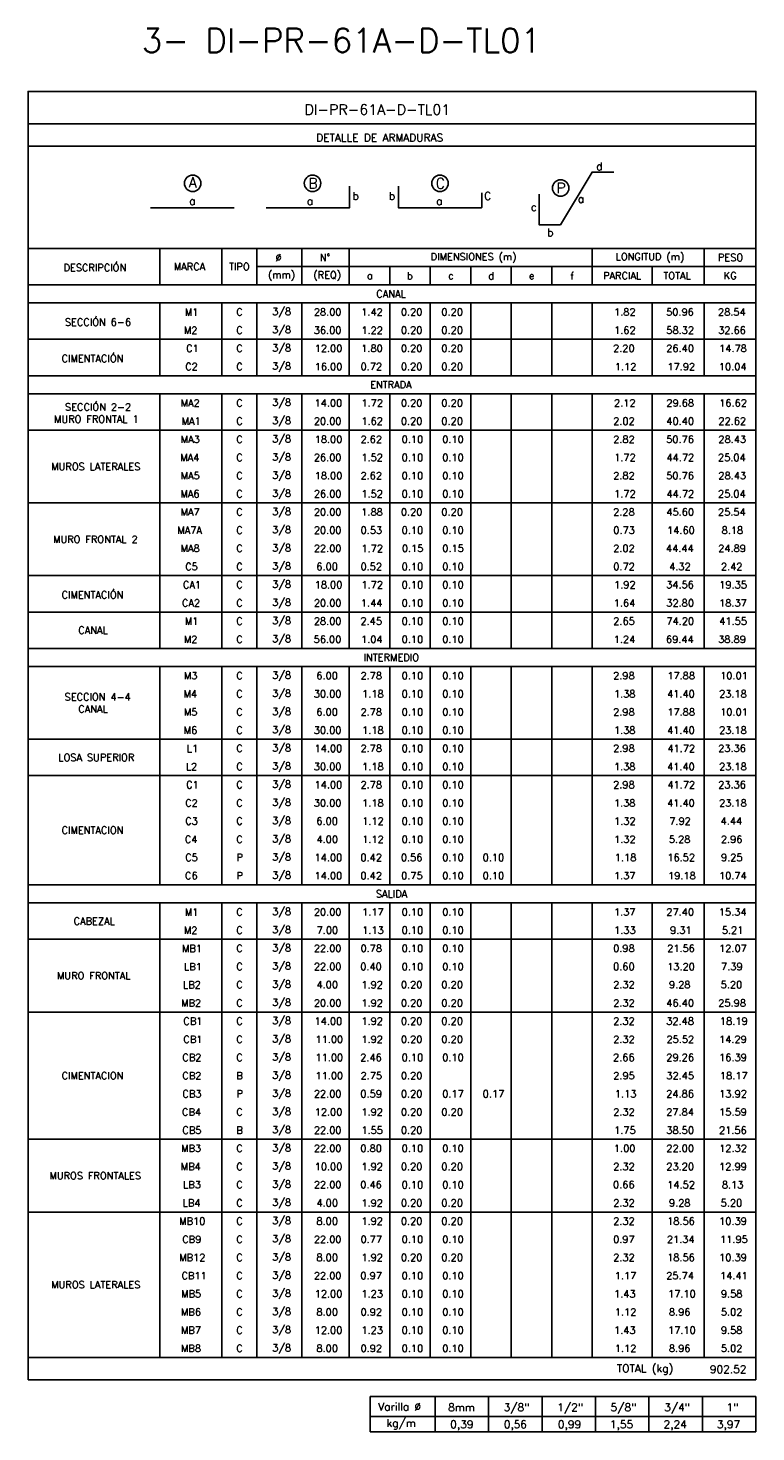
# Model space of a CAD drawing. Header units: metres. Extents: x -344 to 326, y 129 to 266.
# Tile 2 of 15: x -279 to -254, y 138 to 186. Entities that reach past the tile are written whole.
import ezdxf
from ezdxf.enums import TextEntityAlignment as Align

# ---------------------------------------------------------------- set-up
doc = ezdxf.new("R2010")
doc.units = ezdxf.units.M
for name, color, linetype in [('XREF-SE-CUADROS DE DESPIECE - HUAURA_PQT4$0$21', 3, 'Continuous'), ('XREF-SE-CUADROS DE DESPIECE - HUAURA_PQT4$0$21C', 3, 'Continuous'), ('XREF-SE-CUADROS DE DESPIECE - HUAURA_PQT4$0$23', 2, 'Continuous'), ('XREF-SE-CUADROS DE DESPIECE - HUAURA_PQT4$0$S-ANNO-TEXT', 7, 'Continuous'), ('XREF-SE-CUADROS DE DESPIECE - HUAURA_PQT4$0$S-LNWK-0006', 1, 'Continuous')]:
    doc.layers.add(name, color=color, linetype=linetype)
doc.styles.add('XREF-SE-CUADROS DE DESPIECE - HUAURA_PQT4$0$ROMANS-SP', font='romans.shx', dxfattribs={"width": 0.7})
doc.styles.add('XREF-SE-CUADROS DE DESPIECE - HUAURA_PQT4$0$TEGEPSA 100', font='romans.shx')

# ---------------------------------------------------------------- blocks, each defined once
blk = doc.blocks.new('XREF-SE-CUADROS DE DESPIECE - HUAURA_PQT4$0$ARM')
at = {"layer": 'XREF-SE-CUADROS DE DESPIECE - HUAURA_PQT4$0$21C'}
for centre in [(4.163, -1.297), (8.339, -1.297), (12.78, -1.297), (16.983, -1.462)]:
    blk.add_circle(centre, 0.288, dxfattribs=at)
at = {"layer": 'XREF-SE-CUADROS DE DESPIECE - HUAURA_PQT4$0$S-LNWK-0006'}
blk.add_line((2.697, -2.15), (5.606, -2.15), dxfattribs=at)
at = {"layer": 'XREF-SE-CUADROS DE DESPIECE - HUAURA_PQT4$0$S-LNWK-0006', "flags": 128}
blk.add_lwpolyline([(18.832, -0.906), (18.079, -0.906), (16.973, -2.743), (16.237, -2.744), (16.237, -1.676)], dxfattribs=at)
at = {"layer": 'XREF-SE-CUADROS DE DESPIECE - HUAURA_PQT4$0$S-LNWK-0006'}
blk.add_lwpolyline([(6.719, -2.15), (9.628, -2.15), (9.628, -1.399)], dxfattribs=at)
blk.add_lwpolyline([(14.238, -1.626), (14.238, -2.136, -0.414214), (14.225, -2.15), (11.329, -2.15), (11.329, -1.399)], format="xyb", dxfattribs=at)
at = {"layer": 'XREF-SE-CUADROS DE DESPIECE - HUAURA_PQT4$0$S-ANNO-TEXT', "style": 'XREF-SE-CUADROS DE DESPIECE - HUAURA_PQT4$0$TEGEPSA 100'}
for s, p in [('d', (18.44, -0.838)), ('b', (9.95, -1.871)), ('b', (11.214, -1.871)), ('C', (14.56, -1.871)), ('c', (16.154, -2.26)), ('b', (16.73, -3.145))]:
    blk.add_text(s, height=0.27, dxfattribs=at).set_placement(p, align=Align.RIGHT)
for s, height, p in [('A', 0.362, (4.164, -1.443)), ('B', 0.362, (8.353, -1.479)), ('C', 0.362, (12.794, -1.479)), ('P', 0.362, (16.997, -1.644)), ('a', 0.27, (4.146, -2.047)), ('a', 0.27, (8.246, -2.05)), ('a', 0.27, (12.758, -2.05)), ('a', 0.27, (17.694, -1.974))]:
    blk.add_text(s, height=height, dxfattribs=at).set_placement(p, align=Align.CENTER)
blk = doc.blocks.new('XREF-SE-CUADROS DE DESPIECE - HUAURA_PQT4')
at = {"layer": 'XREF-SE-CUADROS DE DESPIECE - HUAURA_PQT4$0$21'}
for p, q in [((-190.948, 72.91), (-190.948, 71.643)), ((-188.782, 72.91), (-188.782, 71.643)), ((-187.569, 72.91), (-187.569, 71.643)), ((-185.999, 72.91), (-185.999, 71.643)), ((-184.35, 72.91), (-184.35, 71.643)), ((-175.883, 72.91), (-175.883, 71.643)), ((-171.987, 72.91), (-171.987, 71.643)), ((-187.569, 72.276), (-170.179, 72.276)), ((-182.939, 72.276), (-182.939, 71.643)), ((-181.527, 72.276), (-181.527, 71.643)), ((-180.116, 72.276), (-180.116, 71.643)), ((-178.705, 72.276), (-178.705, 71.643)), ((-177.294, 72.276), (-177.294, 71.643)), ((-173.796, 72.276), (-173.796, 71.643)), ((-195.538, 71.643), (-170.179, 71.643)), ((-195.538, 71.01), (-170.179, 71.01)), ((-190.948, 71.01), (-190.948, 68.476)), ((-188.782, 71.01), (-188.782, 68.476)), ((-187.569, 71.01), (-187.569, 68.476)), ((-185.999, 71.01), (-185.999, 68.476)), ((-184.35, 71.01), (-184.35, 68.476)), ((-182.939, 71.01), (-182.939, 68.476)), ((-181.527, 71.01), (-181.527, 68.476)), ((-180.116, 71.01), (-180.116, 68.476)), ((-178.705, 71.01), (-178.705, 68.476)), ((-177.294, 71.01), (-177.294, 68.476)), ((-175.883, 71.01), (-175.883, 68.476)), ((-173.796, 71.01), (-173.796, 68.476)), ((-171.987, 71.01), (-171.987, 68.476)), ((-195.538, 69.743), (-170.179, 69.743)), ((-195.538, 68.476), (-170.179, 68.476)), ((-195.538, 67.843), (-170.179, 67.843)), ((-190.948, 67.843), (-190.948, 58.976)), ((-188.782, 67.843), (-188.782, 58.976)), ((-187.569, 67.843), (-187.569, 58.976)), ((-185.999, 67.843), (-185.999, 58.976)), ((-184.35, 67.843), (-184.35, 58.976)), ((-182.939, 67.843), (-182.939, 58.976)), ((-181.527, 67.843), (-181.527, 58.976)), ((-180.116, 67.843), (-180.116, 58.976)), ((-178.705, 67.843), (-178.705, 58.976)), ((-177.294, 67.843), (-177.294, 58.976)), ((-175.883, 67.843), (-175.883, 58.976)), ((-173.796, 67.843), (-173.796, 58.976)), ((-171.987, 67.843), (-171.987, 58.976)), ((-195.538, 66.576), (-170.179, 66.576)), ((-195.538, 64.043), (-170.179, 64.043)), ((-195.538, 61.51), (-170.179, 61.51)), ((-195.538, 60.243), (-170.179, 60.243)), ((-195.538, 58.976), (-170.179, 58.976)), ((-195.538, 58.343), (-170.179, 58.343)), ((-190.948, 58.343), (-190.948, 50.743)), ((-188.782, 58.343), (-188.782, 50.743)), ((-187.569, 58.343), (-187.569, 50.743)), ((-185.999, 58.343), (-185.999, 50.743)), ((-184.35, 58.343), (-184.35, 50.743)), ((-182.939, 58.343), (-182.939, 50.743)), ((-181.527, 58.343), (-181.527, 50.743)), ((-180.116, 58.343), (-180.116, 50.743)), ((-178.705, 58.343), (-178.705, 50.743)), ((-177.294, 58.343), (-177.294, 50.743)), ((-175.883, 58.343), (-175.883, 50.743)), ((-173.796, 58.343), (-173.796, 50.743)), ((-171.987, 58.343), (-171.987, 50.743)), ((-195.538, 55.81), (-170.179, 55.81)), ((-195.538, 54.543), (-170.179, 54.543)), ((-195.538, 50.743), (-170.179, 50.743)), ((-195.538, 50.11), (-170.179, 50.11)), ((-190.948, 50.11), (-190.948, 34.276)), ((-188.782, 50.11), (-188.782, 34.276)), ((-187.569, 50.11), (-187.569, 34.276)), ((-185.999, 50.11), (-185.999, 34.276)), ((-184.35, 50.11), (-184.35, 34.276)), ((-182.939, 50.11), (-182.939, 34.276)), ((-181.527, 50.11), (-181.527, 34.276)), ((-180.116, 50.11), (-180.116, 34.276)), ((-178.705, 50.11), (-178.705, 34.276)), ((-177.294, 50.11), (-177.294, 34.276)), ((-175.883, 50.11), (-175.883, 34.276)), ((-173.796, 50.11), (-173.796, 34.276)), ((-171.987, 50.11), (-171.987, 34.276)), ((-195.538, 48.843), (-170.179, 48.843)), ((-195.538, 46.31), (-170.179, 46.31)), ((-195.538, 41.876), (-170.179, 41.876)), ((-195.538, 39.343), (-170.179, 39.343)), ((-195.538, 34.276), (-170.179, 34.276)), ((-181.355, 32.911), (-181.355, 31.683)), ((-179.492, 32.911), (-179.492, 31.683)), ((-177.63, 32.911), (-177.63, 31.683)), ((-175.767, 32.911), (-175.767, 31.683)), ((-173.904, 32.911), (-173.904, 31.683)), ((-172.042, 32.911), (-172.042, 31.683)), ((-183.62, 32.223), (-170.179, 32.223))]:
    blk.add_line(p, q, dxfattribs=at)
at = {"layer": 'XREF-SE-CUADROS DE DESPIECE - HUAURA_PQT4$0$23'}
for p, q in [((-195.538, 72.91), (-170.179, 72.91)), ((-195.538, 33.502), (-170.179, 33.502)), ((-183.62, 32.911), (-183.62, 31.683)), ((-183.62, 32.911), (-170.179, 32.911)), ((-183.62, 32.911), (-183.62, 31.683)), ((-170.179, 32.911), (-170.179, 31.683)), ((-183.62, 31.683), (-170.179, 31.683))]:
    blk.add_line(p, q, dxfattribs=at)
for points in [[(-170.179, 33.502), (-170.179, 78.38), (-195.538, 78.38), (-195.538, 33.502)], [(-170.179, 77.244), (-195.538, 77.244)], [(-170.179, 76.474), (-195.538, 76.474)]]:
    blk.add_lwpolyline(points, dxfattribs=at)
blk.add_blockref('XREF-SE-CUADROS DE DESPIECE - HUAURA_PQT4$0$ARM', (-193.966, 76.474))
at = {"style": 'XREF-SE-CUADROS DE DESPIECE - HUAURA_PQT4$0$TEGEPSA 100'}
for s, p in [('DESCRIPCIÓN', (-194.303, 72.116)), ('MARCA', (-190.459, 72.151)), ('TIPO', (-188.536, 72.151)), ('Ø', (-186.918, 72.468)), ('N°', (-185.374, 72.468)), ('DIMENSIONES (m)', (-181.511, 72.494)), ('LONGITUD (m)', (-175.066, 72.494)), ('PESO', (-171.501, 72.468)), ('(mm)', (-187.179, 71.863)), ('(REQ)', (-185.598, 71.861)), ('a', (-183.729, 71.837)), ('b', (-182.339, 71.83)), ('c', (-180.902, 71.837)), ('d', (-179.504, 71.83)), ('e', (-178.09, 71.837)), ('f', (-176.645, 71.826)), ('PARCIAL', (-175.503, 71.835)), ('TOTAL', (-173.403, 71.835)), ('KG', (-171.3, 71.835)), ('SECCIÓN 6-6', (-194.255, 70.216)), ('M1', (-190.076, 70.565)), ('C', (-188.284, 70.568)), ('3/8', (-187.035, 70.587)), ('28.00', (-185.582, 70.568)), ('1.42', (-183.929, 70.567)), ('0.20', (-182.549, 70.568)), ('0.20', (-181.137, 70.568)), ('1.82', (-175.121, 70.567)), ('50.96', (-173.306, 70.568)), ('28.54', (-171.499, 70.568)), ('M2', (-190.109, 69.933)), ('C', (-188.284, 69.935)), ('3/8', (-187.035, 69.953)), ('36.00', (-185.584, 69.935)), ('1.22', (-183.926, 69.933)), ('0.20', (-182.549, 69.935)), ('0.20', (-181.137, 69.935)), ('1.62', (-175.121, 69.934)), ('58.32', (-173.3, 69.935)), ('32.66', (-171.493, 69.935)), ('C1', (-190.031, 69.301)), ('C', (-188.284, 69.301)), ('3/8', (-187.035, 69.32)), ('12.00', (-185.553, 69.301)), ('1.80', (-183.93, 69.301)), ('0.20', (-182.549, 69.301)), ('0.20', (-181.137, 69.301)), ('2.20', (-175.155, 69.301)), ('26.40', (-173.302, 69.301)), ('14.78', (-171.46, 69.301)), ('CIMENTACIÓN', (-194.37, 68.949)), ('3/8', (-187.035, 68.687)), ('C2', (-190.064, 68.668)), ('C', (-188.284, 68.668)), ('16.00', (-185.553, 68.667)), ('0.72', (-183.952, 68.668)), ('0.20', (-182.549, 68.668)), ('0.20', (-181.137, 68.668)), ('1.12', (-175.093, 68.667)), ('17.92', (-173.262, 68.667)), ('10.04', (-171.469, 68.667)), ('SECCIÓN 2-2', (-194.249, 67.26)), ('MA2', (-190.221, 67.399)), ('C', (-188.284, 67.401)), ('3/8', (-187.035, 67.42)), ('14.00', (-185.556, 67.401)), ('1.72', (-183.923, 67.4)), ('0.20', (-182.549, 67.401)), ('0.20', (-181.137, 67.401)), ('2.12', (-175.122, 67.4)), ('29.68', (-173.298, 67.401)), ('16.62', (-171.457, 67.401)), ('MURO FRONTAL 1', (-194.632, 66.838)), ('MA1', (-190.188, 66.765)), ('C', (-188.284, 66.768)), ('3/8', (-187.035, 66.787)), ('20.00', (-185.582, 66.768)), ('1.62', (-183.926, 66.767)), ('0.20', (-182.549, 66.768)), ('0.20', (-181.137, 66.768)), ('2.02', (-175.151, 66.768)), ('40.40', (-173.301, 66.768)), ('22.62', (-171.486, 66.768)), ('MA3', (-190.219, 66.135)), ('C', (-188.284, 66.135)), ('3/8', (-187.035, 66.153)), ('18.00', (-185.553, 66.134)), ('2.62', (-183.955, 66.135)), ('0.10', (-182.52, 66.134)), ('0.10', (-181.109, 66.134)), ('2.82', (-175.151, 66.135)), ('50.76', (-173.303, 66.135)), ('28.43', (-171.487, 66.135)), ('MA4', (-190.234, 65.501)), ('C', (-188.284, 65.501)), ('3/8', (-187.035, 65.52)), ('26.00', (-185.582, 65.501)), ('1.52', (-183.926, 65.501)), ('0.10', (-182.52, 65.501)), ('0.10', (-181.109, 65.501)), ('1.72', (-175.118, 65.5)), ('44.72', (-173.294, 65.501)), ('25.04', (-171.499, 65.501)), ('MUROS LATERALES', (-194.731, 65.185)), ('MA5', (-190.221, 64.87)), ('C', (-188.284, 64.868)), ('3/8', (-187.035, 64.887)), ('18.00', (-185.553, 64.867)), ('2.62', (-183.955, 64.868)), ('0.10', (-182.52, 64.867)), ('0.10', (-181.109, 64.867)), ('2.82', (-175.151, 64.868)), ('50.76', (-173.303, 64.868)), ('28.43', (-171.487, 64.868)), ('MA6', (-190.227, 64.235)), ('C', (-188.284, 64.235)), ('3/8', (-187.035, 64.253)), ('26.00', (-185.582, 64.235)), ('1.52', (-183.926, 64.234)), ('0.10', (-182.52, 64.234)), ('0.10', (-181.109, 64.234)), ('1.72', (-175.118, 64.233)), ('44.72', (-173.294, 64.234)), ('25.04', (-171.499, 64.235)), ('MA7', (-190.225, 63.601)), ('C', (-188.284, 63.601)), ('3/8', (-187.035, 63.62)), ('20.00', (-185.582, 63.601)), ('1.88', (-183.929, 63.601)), ('0.20', (-182.549, 63.601)), ('0.20', (-181.137, 63.601)), ('2.28', (-175.154, 63.601)), ('45.60', (-173.298, 63.601)), ('25.54', (-171.499, 63.601)), ('MA7A', (-190.338, 62.968)), ('C', (-188.284, 62.968)), ('3/8', (-187.035, 62.987)), ('20.00', (-185.582, 62.968)), ('0.53', (-183.953, 62.968)), ('0.10', (-182.52, 62.967)), ('0.10', (-181.109, 62.967)), ('0.73', (-175.146, 62.968)), ('14.60', (-173.273, 62.967)), ('8.18', (-171.371, 62.967)), ('MURO FRONTAL 2', (-194.665, 62.651)), ('3/8', (-187.035, 62.353)), ('MA8', (-190.225, 62.335)), ('C', (-188.284, 62.335)), ('22.00', (-185.582, 62.335)), ('1.72', (-183.923, 62.333)), ('0.15', (-182.515, 62.334)), ('0.15', (-181.104, 62.334)), ('2.02', (-175.151, 62.335)), ('44.44', (-173.312, 62.336)), ('24.89', (-171.493, 62.335)), ('C5', (-190.064, 61.701)), ('C', (-188.284, 61.701)), ('3/8', (-187.035, 61.72)), ('6.00', (-185.493, 61.701)), ('0.52', (-183.955, 61.701)), ('0.10', (-182.52, 61.701)), ('0.10', (-181.109, 61.701)), ('0.72', (-175.147, 61.701)), ('4.32', (-173.202, 61.701)), ('2.42', (-171.397, 61.701)), ('CA1', (-190.143, 61.067)), ('C', (-188.284, 61.068)), ('3/8', (-187.035, 61.087)), ('18.00', (-185.553, 61.067)), ('1.72', (-183.923, 61.067)), ('0.10', (-182.52, 61.067)), ('0.10', (-181.109, 61.067)), ('1.92', (-175.121, 61.067)), ('34.56', (-173.305, 61.068)), ('19.35', (-171.456, 61.067)), ('CIMENTACIÓN', (-194.37, 60.716)), ('CA2', (-190.177, 60.435)), ('C', (-188.284, 60.435)), ('3/8', (-187.035, 60.453)), ('20.00', (-185.582, 60.435)), ('1.44', (-183.941, 60.433)), ('0.10', (-182.52, 60.434)), ('0.10', (-181.109, 60.434)), ('1.64', (-175.133, 60.434)), ('32.80', (-173.301, 60.435)), ('18.37', (-171.461, 60.434)), ('CANAL', (-193.79, 59.485)), ('M1', (-190.076, 59.799)), ('C', (-188.284, 59.801)), ('3/8', (-187.035, 59.82)), ('28.00', (-185.582, 59.801)), ('2.45', (-183.958, 59.801)), ('0.10', (-182.52, 59.801)), ('0.10', (-181.109, 59.801)), ('2.65', (-175.15, 59.801)), ('74.20', (-173.297, 59.801)), ('41.55', (-171.456, 59.801)), ('M2', (-190.109, 59.166)), ('C', (-188.284, 59.168)), ('3/8', (-187.035, 59.187)), ('56.00', (-185.588, 59.168)), ('1.04', (-183.938, 59.167)), ('0.10', (-182.52, 59.167)), ('0.10', (-181.109, 59.167)), ('1.24', (-175.133, 59.167)), ('69.44', (-173.312, 59.168)), ('38.89', (-171.492, 59.168)), ('M3', (-190.107, 57.901)), ('C', (-188.284, 57.901)), ('3/8', (-187.035, 57.92)), ('6.00', (-185.493, 57.901)), ('2.78', (-183.956, 57.901)), ('0.10', (-182.52, 57.901)), ('0.10', (-181.109, 57.901)), ('2.98', (-175.154, 57.901)), ('17.88', (-173.266, 57.901)), ('10.01', (-171.424, 57.901)), ('SECCION 4-4', (-194.264, 57.162)), ('M4', (-190.121, 57.268)), ('C', (-188.284, 57.268)), ('3/8', (-187.035, 57.287)), ('30.00', (-185.584, 57.268)), ('1.18', (-183.901, 57.267)), ('0.10', (-182.52, 57.267)), ('0.10', (-181.109, 57.267)), ('1.38', (-175.125, 57.267)), ('41.40', (-173.273, 57.267)), ('23.18', (-171.462, 57.267)), ('CANAL', (-193.79, 56.741)), ('M5', (-190.109, 56.637)), ('C', (-188.284, 56.635)), ('3/8', (-187.035, 56.653)), ('6.00', (-185.493, 56.635)), ('2.78', (-183.956, 56.635)), ('0.10', (-182.52, 56.634)), ('0.10', (-181.109, 56.634)), ('2.98', (-175.154, 56.635)), ('17.88', (-173.266, 56.634)), ('10.01', (-171.424, 56.634)), ('M6', (-190.114, 56.001)), ('C', (-188.284, 56.001)), ('3/8', (-187.035, 56.02)), ('30.00', (-185.584, 56.001)), ('1.18', (-183.901, 56.001)), ('0.10', (-182.52, 56.001)), ('0.10', (-181.109, 56.001)), ('1.38', (-175.125, 56.001)), ('41.40', (-173.273, 56.001)), ('23.18', (-171.462, 56.001)), ('LOSA SUPERIOR', (-194.483, 55.051)), ('L1', (-190.009, 55.365)), ('C', (-188.284, 55.368)), ('3/8', (-187.035, 55.387)), ('14.00', (-185.556, 55.367)), ('2.78', (-183.956, 55.368)), ('0.10', (-182.52, 55.367)), ('0.10', (-181.109, 55.367)), ('2.98', (-175.154, 55.368)), ('41.72', (-173.262, 55.367)), ('23.36', (-171.492, 55.368)), ('L2', (-190.042, 54.733)), ('C', (-188.284, 54.735)), ('3/8', (-187.035, 54.753)), ('30.00', (-185.584, 54.735)), ('1.18', (-183.901, 54.734)), ('0.10', (-182.52, 54.734)), ('0.10', (-181.109, 54.734)), ('1.38', (-175.125, 54.734)), ('41.40', (-173.273, 54.734)), ('23.18', (-171.462, 54.734)), ('C1', (-190.031, 54.101)), ('C', (-188.284, 54.101)), ('3/8', (-187.035, 54.12)), ('14.00', (-185.556, 54.101)), ('2.78', (-183.956, 54.101)), ('0.10', (-182.52, 54.101)), ('0.10', (-181.109, 54.101)), ('2.98', (-175.154, 54.101)), ('41.72', (-173.262, 54.1)), ('23.36', (-171.492, 54.101)), ('C2', (-190.064, 53.468)), ('C', (-188.284, 53.468)), ('3/8', (-187.035, 53.487)), ('30.00', (-185.584, 53.468)), ('1.18', (-183.901, 53.467)), ('0.10', (-182.52, 53.467)), ('0.10', (-181.109, 53.467)), ('1.38', (-175.125, 53.467)), ('41.40', (-173.273, 53.467)), ('23.18', (-171.462, 53.467)), ('C3', (-190.063, 52.835)), ('C', (-188.284, 52.835)), ('3/8', (-187.035, 52.853)), ('6.00', (-185.493, 52.835)), ('1.12', (-183.897, 52.833)), ('0.10', (-182.52, 52.834)), ('0.10', (-181.109, 52.834)), ('1.32', (-175.121, 52.834)), ('7.92', (-173.198, 52.835)), ('4.44', (-171.408, 52.836)), ('CIMENTACION', (-194.37, 52.518)), ('C4', (-190.077, 52.201)), ('C', (-188.284, 52.201)), ('3/8', (-187.035, 52.22)), ('4.00', (-185.489, 52.201)), ('1.12', (-183.897, 52.2)), ('0.10', (-182.52, 52.201)), ('0.10', (-181.109, 52.201)), ('1.32', (-175.121, 52.201)), ('5.28', (-173.212, 52.201)), ('2.96', (-171.4, 52.201)), ('3/8', (-187.035, 51.587)), ('C5', (-190.064, 51.568)), ('P', (-188.278, 51.568)), ('14.00', (-185.556, 51.567)), ('0.42', (-183.958, 51.568)), ('0.56', (-182.549, 51.568)), ('0.10', (-181.109, 51.567)), ('0.10', (-179.698, 51.567)), ('1.18', (-175.096, 51.567)), ('16.52', (-173.265, 51.567)), ('9.25', (-171.394, 51.568)), ('C6', (-190.07, 50.935)), ('P', (-188.278, 50.935)), ('3/8', (-187.035, 50.953)), ('14.00', (-185.556, 50.934)), ('0.42', (-183.958, 50.935)), ('0.75', (-182.541, 50.935)), ('0.10', (-181.109, 50.934)), ('0.10', (-179.698, 50.934)), ('1.37', (-175.125, 50.934)), ('19.18', (-173.241, 50.934)), ('10.74', (-171.466, 50.934)), ('M1', (-190.076, 49.665)), ('C', (-188.284, 49.668)), ('3/8', (-187.035, 49.687)), ('20.00', (-185.582, 49.668)), ('1.17', (-183.901, 49.667)), ('0.10', (-182.52, 49.667)), ('0.10', (-181.109, 49.667)), ('1.37', (-175.125, 49.667)), ('27.40', (-173.299, 49.668)), ('15.34', (-171.469, 49.667)), ('CABEZAL', (-193.951, 49.351)), ('M2', (-190.109, 49.033)), ('C', (-188.284, 49.035)), ('3/8', (-187.035, 49.053)), ('7.00', (-185.485, 49.035)), ('1.13', (-183.896, 49.034)), ('0.10', (-182.52, 49.034)), ('0.10', (-181.109, 49.034)), ('1.33', (-175.119, 49.034)), ('9.31', (-173.17, 49.034)), ('5.21', (-171.367, 49.034)), ('MB1', (-190.173, 48.399)), ('C', (-188.284, 48.401)), ('3/8', (-187.035, 48.42)), ('22.00', (-185.582, 48.401)), ('0.78', (-183.956, 48.401)), ('0.10', (-182.52, 48.401)), ('0.10', (-181.109, 48.401)), ('0.98', (-175.154, 48.401)), ('21.56', (-173.272, 48.401)), ('12.07', (-171.461, 48.401)), ('LB1', (-190.106, 47.765)), ('C', (-188.284, 47.768)), ('3/8', (-187.035, 47.787)), ('22.00', (-185.582, 47.768)), ('0.40', (-183.962, 47.768)), ('0.10', (-182.52, 47.767)), ('0.10', (-181.109, 47.767)), ('0.60', (-175.155, 47.768)), ('13.20', (-173.27, 47.767)), ('7.39', (-171.393, 47.768)), ('MURO FRONTAL', (-194.53, 47.451)), ('LB2', (-190.139, 47.133)), ('C', (-188.284, 47.135)), ('3/8', (-187.035, 47.153)), ('4.00', (-185.489, 47.135)), ('1.92', (-183.926, 47.134)), ('0.20', (-182.549, 47.135)), ('0.20', (-181.137, 47.135)), ('2.32', (-175.151, 47.135)), ('9.28', (-173.207, 47.135)), ('5.20', (-171.405, 47.135)), ('MB2', (-190.206, 46.499)), ('C', (-188.284, 46.501)), ('3/8', (-187.035, 46.52)), ('20.00', (-185.582, 46.501)), ('1.92', (-183.926, 46.501)), ('0.20', (-182.549, 46.501)), ('0.20', (-181.137, 46.501)), ('2.32', (-175.151, 46.501)), ('46.40', (-173.301, 46.501)), ('25.98', (-171.49, 46.501)), ('CB1', (-190.128, 45.867)), ('C', (-188.284, 45.868)), ('3/8', (-187.035, 45.887)), ('14.00', (-185.556, 45.867)), ('1.92', (-183.926, 45.867)), ('0.20', (-182.549, 45.868)), ('0.20', (-181.137, 45.868)), ('2.32', (-175.151, 45.868)), ('32.48', (-173.303, 45.868)), ('18.19', (-171.432, 45.867)), ('CB1', (-190.128, 45.234)), ('C', (-188.284, 45.235)), ('3/8', (-187.035, 45.253)), ('11.00', (-185.524, 45.234)), ('1.92', (-183.926, 45.234)), ('0.20', (-182.549, 45.235)), ('0.20', (-181.137, 45.235)), ('2.32', (-175.151, 45.235)), ('25.52', (-173.295, 45.235)), ('14.29', (-171.463, 45.234)), ('CB2', (-190.162, 44.601)), ('C', (-188.284, 44.601)), ('3/8', (-187.035, 44.62)), ('11.00', (-185.524, 44.601)), ('2.46', (-183.964, 44.601)), ('0.10', (-182.52, 44.601)), ('0.10', (-181.109, 44.601)), ('2.66', (-175.156, 44.601)), ('29.26', (-173.3, 44.601)), ('16.39', (-171.46, 44.601)), ('CIMENTACION', (-194.37, 43.968)), ('CB2', (-190.162, 43.968)), ('B', (-188.279, 43.968)), ('3/8', (-187.035, 43.987)), ('11.00', (-185.524, 43.967)), ('2.75', (-183.952, 43.968)), ('0.20', (-182.549, 43.968)), ('2.95', (-175.15, 43.968)), ('32.45', (-173.299, 43.968)), ('18.17', (-171.432, 43.967)), ('CB3', (-190.16, 43.335)), ('P', (-188.278, 43.335)), ('3/8', (-187.035, 43.353)), ('22.00', (-185.582, 43.335)), ('0.59', (-183.959, 43.335)), ('0.20', (-182.549, 43.335)), ('0.17', (-181.108, 43.334)), ('0.17', (-179.697, 43.334)), ('1.13', (-175.091, 43.334)), ('24.86', (-173.303, 43.335)), ('13.92', (-171.457, 43.334)), ('CB4', (-190.174, 42.701)), ('C', (-188.284, 42.701)), ('3/8', (-187.035, 42.72)), ('12.00', (-185.553, 42.701)), ('1.92', (-183.926, 42.701)), ('0.20', (-182.549, 42.701)), ('0.20', (-181.137, 42.701)), ('2.32', (-175.151, 42.701)), ('27.84', (-173.304, 42.701)), ('15.59', (-171.46, 42.701)), ('CB5', (-190.161, 42.068)), ('B', (-188.279, 42.068)), ('3/8', (-187.035, 42.087)), ('22.00', (-185.582, 42.068)), ('1.55', (-183.925, 42.067)), ('0.20', (-182.549, 42.068)), ('1.75', (-175.118, 42.067)), ('38.50', (-173.301, 42.068)), ('21.56', (-171.463, 42.067)), ('MB3', (-190.204, 41.435)), ('C', (-188.284, 41.435)), ('3/8', (-187.035, 41.453)), ('22.00', (-185.582, 41.435)), ('0.80', (-183.96, 41.435)), ('0.10', (-182.52, 41.434)), ('0.10', (-181.109, 41.434)), ('1.00', (-175.126, 41.434)), ('22.00', (-173.299, 41.435)), ('12.32', (-171.457, 41.434)), ('3/8', (-187.035, 40.82)), ('MUROS FRONTALES', (-194.793, 40.485)), ('MB4', (-190.218, 40.801)), ('C', (-188.284, 40.801)), ('10.00', (-185.553, 40.801)), ('1.92', (-183.926, 40.801)), ('0.20', (-182.549, 40.801)), ('0.20', (-181.137, 40.801)), ('2.32', (-175.151, 40.801)), ('23.20', (-173.299, 40.801)), ('12.99', (-171.46, 40.801)), ('LB3', (-190.137, 40.168)), ('C', (-188.284, 40.168)), ('3/8', (-187.035, 40.187)), ('22.00', (-185.582, 40.168)), ('0.46', (-183.963, 40.168)), ('0.10', (-182.52, 40.167)), ('0.10', (-181.109, 40.167)), ('0.66', (-175.156, 40.168)), ('14.52', (-173.268, 40.167)), ('8.13', (-171.365, 40.167)), ('LB4', (-190.151, 39.535)), ('C', (-188.284, 39.535)), ('3/8', (-187.035, 39.553)), ('4.00', (-185.489, 39.535)), ('1.92', (-183.926, 39.534)), ('0.20', (-182.549, 39.535)), ('0.20', (-181.137, 39.535)), ('2.32', (-175.151, 39.535)), ('9.28', (-173.207, 39.535)), ('5.20', (-171.405, 39.535)), ('MB10', (-190.274, 38.901)), ('C', (-188.284, 38.901)), ('3/8', (-187.035, 38.92)), ('8.00', (-185.491, 38.901)), ('1.92', (-183.926, 38.901)), ('0.20', (-182.549, 38.901)), ('0.20', (-181.137, 38.901)), ('2.32', (-175.151, 38.901)), ('18.56', (-173.271, 38.901)), ('10.39', (-171.46, 38.901)), ('CB9', (-190.165, 38.268)), ('C', (-188.284, 38.268)), ('3/8', (-187.035, 38.287)), ('22.00', (-185.582, 38.268)), ('0.77', (-183.956, 38.268)), ('0.10', (-182.52, 38.267)), ('0.10', (-181.109, 38.267)), ('0.97', (-175.154, 38.268)), ('21.34', (-173.279, 38.267)), ('11.95', (-171.428, 38.267)), ('MB12', (-190.27, 37.632)), ('C', (-188.284, 37.635)), ('3/8', (-187.035, 37.653)), ('8.00', (-185.491, 37.635)), ('1.92', (-183.926, 37.634)), ('0.20', (-182.549, 37.635)), ('0.20', (-181.137, 37.635)), ('2.32', (-175.151, 37.635)), ('18.56', (-173.271, 37.634)), ('10.39', (-171.46, 37.634)), ('CB11', (-190.192, 37.001)), ('C', (-188.284, 37.001)), ('3/8', (-187.035, 37.02)), ('22.00', (-185.582, 37.001)), ('0.97', (-183.959, 37.001)), ('0.10', (-182.52, 37.001)), ('0.10', (-181.109, 37.001)), ('1.17', (-175.097, 37)), ('25.74', (-173.304, 37.001)), ('14.41', (-171.429, 37)), ('MUROS LATERALES', (-194.731, 36.685)), ('MB5', (-190.206, 36.37)), ('C', (-188.284, 36.368)), ('3/8', (-187.035, 36.387)), ('12.00', (-185.553, 36.367)), ('1.23', (-183.924, 36.367)), ('0.10', (-182.52, 36.367)), ('0.10', (-181.109, 36.367)), ('1.43', (-175.122, 36.367)), ('17.10', (-173.239, 36.367)), ('9.58', (-171.399, 36.368)), ('MB6', (-190.211, 35.735)), ('C', (-188.284, 35.735)), ('3/8', (-187.035, 35.753)), ('8.00', (-185.491, 35.735)), ('0.92', (-183.955, 35.735)), ('0.10', (-182.52, 35.734)), ('0.10', (-181.109, 35.734)), ('1.12', (-175.093, 35.733)), ('8.96', (-173.209, 35.735)), ('5.02', (-171.4, 35.735)), ('MB7', (-190.21, 35.101)), ('C', (-188.284, 35.101)), ('3/8', (-187.035, 35.12)), ('12.00', (-185.553, 35.101)), ('1.23', (-183.924, 35.101)), ('0.10', (-182.52, 35.101)), ('0.10', (-181.109, 35.101)), ('1.43', (-175.122, 35.101)), ('17.10', (-173.239, 35.101)), ('9.58', (-171.399, 35.101)), ('MB8', (-190.21, 34.468)), ('C', (-188.284, 34.468)), ('3/8', (-187.035, 34.487)), ('8.00', (-185.491, 34.468)), ('0.92', (-183.955, 34.468)), ('0.10', (-182.52, 34.467)), ('0.10', (-181.109, 34.467)), ('1.12', (-175.093, 34.467)), ('8.96', (-173.209, 34.468)), ('5.02', (-171.4, 34.468))]:
    blk.add_text(s, height=0.25, dxfattribs=at).set_placement(p)
at = {"layer": 'Defpoints', "style": 'XREF-SE-CUADROS DE DESPIECE - HUAURA_PQT4$0$ROMANS-SP'}
blk.add_text('3- DI-PR-61A-D-TL01', height=0.83433, dxfattribs=at).set_placement((-191.573, 79.735))
at = {"layer": 'XREF-SE-CUADROS DE DESPIECE - HUAURA_PQT4$0$23', "style": 'XREF-SE-CUADROS DE DESPIECE - HUAURA_PQT4$0$TEGEPSA 100'}
for s, height, p in [('CANAL', 0.25, (-183.405, 71.201)), ('ENTRADA', 0.25, (-183.621, 68.035)), ('INTERMEDIO', 0.25, (-183.847, 58.535)), ('SALIDA', 0.25, (-183.422, 50.301)), ('TOTAL (kg)', 0.27, (-175.021, 33.76)), ('902.52', 0.27, (-171.783, 33.731))]:
    blk.add_text(s, height=height, dxfattribs=at).set_placement(p)
at = {"layer": 'XREF-SE-CUADROS DE DESPIECE - HUAURA_PQT4$0$S-ANNO-TEXT', "color": 4, "style": 'XREF-SE-CUADROS DE DESPIECE - HUAURA_PQT4$0$TEGEPSA 100'}
blk.add_text('DI-PR-61A-D-TL01', height=0.36233, dxfattribs=at).set_placement((-185.908, 77.564))
at = {"layer": 'XREF-SE-CUADROS DE DESPIECE - HUAURA_PQT4$0$S-ANNO-TEXT', "style": 'XREF-SE-CUADROS DE DESPIECE - HUAURA_PQT4$0$TEGEPSA 100'}
for s, height, p in [('DETALLE DE ARMADURAS', 0.27006, (-185.496, 76.635)), ('Varilla %%C', 0.27, (-183.336, 32.428)), ('8mm', 0.27, (-180.896, 32.403)), ('3/8"', 0.27, (-178.967, 32.403)), ('1/2"', 0.27, (-177.105, 32.403)), ('5/8"', 0.27, (-175.242, 32.403)), ('3/4"', 0.27, (-173.379, 32.403)), ('1"', 0.27, (-171.2, 32.403)), ('kg/m', 0.27, (-183.049, 31.858)), ('0,39', 0.27, (-180.829, 31.813)), ('0,56', 0.27, (-178.966, 31.813)), ('0,99', 0.27, (-177.081, 31.813)), ('1,55', 0.27, (-175.263, 31.813)), ('2,24', 0.27, (-173.4, 31.813)), ('3,97', 0.27, (-171.538, 31.813))]:
    blk.add_text(s, height=height, dxfattribs=at).set_placement(p)

msp = doc.modelspace()

# ---------------------------------------------------------------- block references
msp.add_blockref('XREF-SE-CUADROS DE DESPIECE - HUAURA_PQT4', (-83.359, 105.83))

doc.saveas('drawing.dxf')
